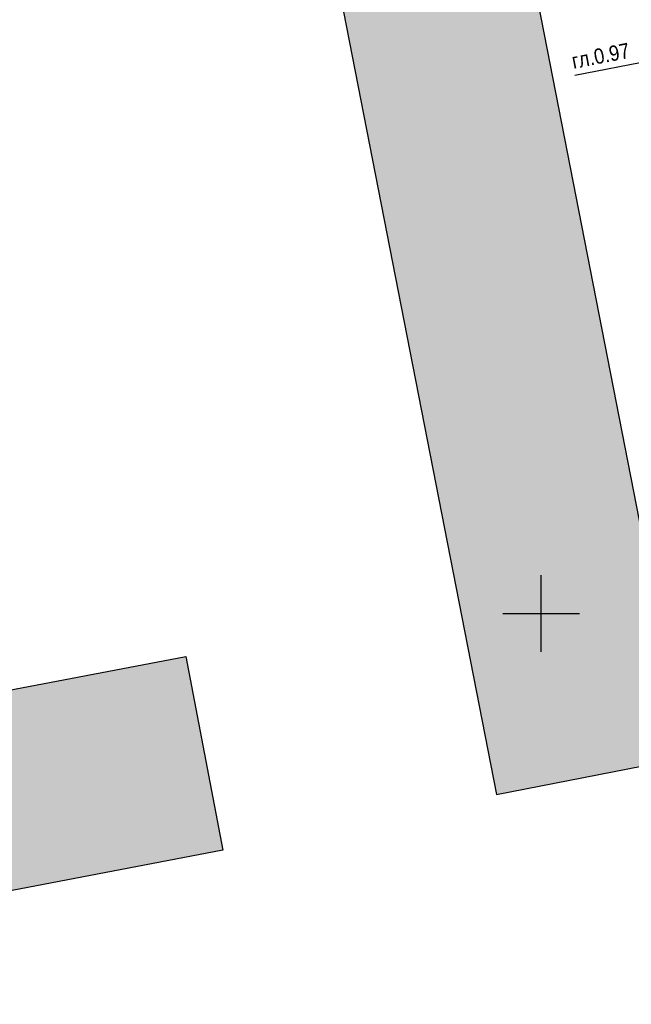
# Model space of a CAD drawing. Header units: millimetres. Extents: x 4385 to 11928, y 17253 to 36963.
# Tile 12 of 256: x 5816 to 5856, y 18424 to 18489. Entities that reach past the tile are written whole.
import ezdxf
from ezdxf.enums import TextEntityAlignment as Align

# ---------------------------------------------------------------- set-up
doc = ezdxf.new("R2010")
doc.units = ezdxf.units.MM
doc.layers.add('Геоподоснова_34179-21 от 9.08.21$0$Кабель Мосэнерго', color=7, linetype='Continuous', lineweight=25)
doc.layers.add('Геоподоснова_34179-21 от 9.08.21$0$Координатные кресты', color=7, linetype='Continuous', lineweight=25)
doc.layers.add('ГП_здан_сущ', color=7, linetype='Continuous')
doc.layers.add('ГП_здан_сущ_штриховка', color=253, linetype='Continuous', lineweight=0, true_color=0x828282)
doc.styles.add('Геоподоснова_34179-21 от 9.08.21$0$Style-RUSSIAN_1251', font='RUSSIAN_1251.shx')

# ---------------------------------------------------------------- blocks, each defined once
blk = doc.blocks.new('Геоподоснова_34179-21 от 9.08.21$0$KREST_15')
at = {"layer": 'Геоподоснова_34179-21 от 9.08.21$0$Координатные кресты', "color": 7, "linetype": 'Continuous', "lineweight": 25}
for p, q in [((0, -2.5), (0, 2.5)), ((-2.5, 0), (2.5, 0))]:
    blk.add_line(p, q, dxfattribs=at)
blk = doc.blocks.new('Геоподоснова_34179-21 от 9.08.21')
at = {"layer": 'Геоподоснова_34179-21 от 9.08.21$0$Кабель Мосэнерго', "color": 10, "linetype": 'Continuous', "lineweight": 25}
blk.add_line((5857.152, 18486.119), (5852.201, 18485.146), dxfattribs=at)
at = {"layer": 'Геоподоснова_34179-21 от 9.08.21$0$Координатные кресты', "color": 7, "linetype": 'Continuous', "lineweight": 25}
blk.add_blockref('Геоподоснова_34179-21 от 9.08.21$0$KREST_15', (5850, 18450), dxfattribs=at)
at = {"layer": 'Геоподоснова_34179-21 от 9.08.21$0$Кабель Мосэнерго', "color": 10, "linetype": 'Continuous', "lineweight": 25, "style": 'Геоподоснова_34179-21 от 9.08.21$0$Style-RUSSIAN_1251', "width": 0.9}
blk.add_text('гл.0.97', height=1, rotation=11.1169, dxfattribs=at).set_placement((5851.921, 18486.569), align=Align.TOP_LEFT)

msp = doc.modelspace()

# ---------------------------------------------------------------- hatches: boundary and pattern name
at = {"layer": 'ГП_здан_сущ_штриховка', "linetype": 'Continuous'}
for points in [[(5845.489, 18512.023), (5833.114, 18509.606), (5847.082, 18438.175), (5859.456, 18440.592)], [(5826.77, 18447.201), (5829.194, 18434.535), (5776.605, 18424.469), (5774.183, 18437.184)]]:
    msp.add_hatch(color=256, dxfattribs=at).paths.add_polyline_path(points)

# ---------------------------------------------------------------- linework, layer by layer
at = {"layer": 'ГП_здан_сущ'}
for points in [[(5845.489, 18512.023), (5833.114, 18509.606), (5847.082, 18438.175), (5859.456, 18440.592)], [(5826.77, 18447.201), (5829.194, 18434.535), (5776.605, 18424.469), (5774.183, 18437.184)]]:
    msp.add_lwpolyline(points, close=True, dxfattribs=at)

# ---------------------------------------------------------------- block references
msp.add_blockref('Геоподоснова_34179-21 от 9.08.21', (0, 0))

doc.saveas('drawing.dxf')
